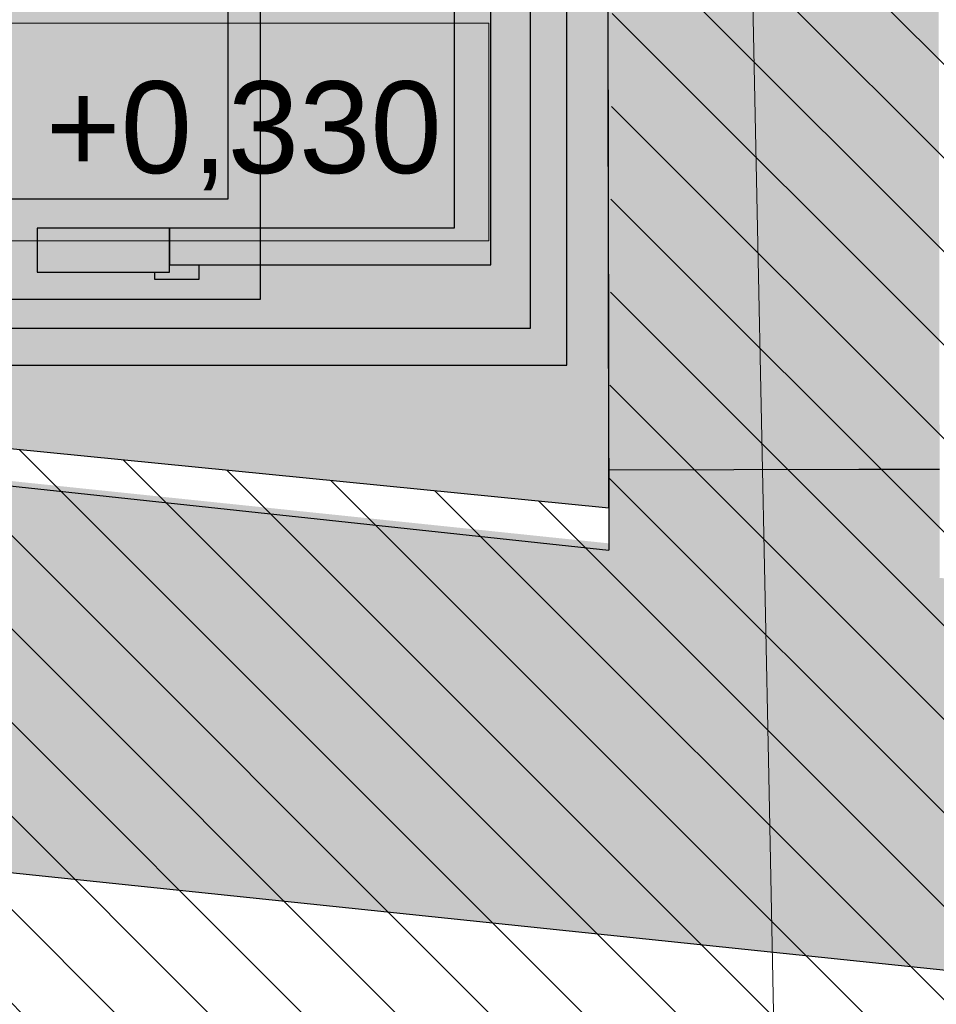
# Model space of a CAD drawing. Header units: millimetres. Extents: x -40276 to 214973, y -147941 to 35228.
# Tile 99 of 256: x -11772 to -10525, y 8409 to 9748. Entities that reach past the tile are written whole.
import ezdxf

# ---------------------------------------------------------------- set-up
doc = ezdxf.new("R2010")
doc.units = ezdxf.units.MM
doc.header["$MEASUREMENT"] = 0
for name, color, linetype in [('1._POHLED ZÁPADNÍ_2_0_plochy', 7, 'Continuous'), ('1._POHLED ZÁPADNÍ_2_2D prvky - obecné', 7, 'Continuous'), ('1._POHLED ZÁPADNÍ_2_Anotace - SP', 7, 'Continuous'), ('1._POHLED ZÁPADNÍ_2_BT_ortho', 7, 'Continuous'), ('1._POHLED ZÁPADNÍ_2_Konstrukce - nosné', 7, 'Continuous'), ('1._POHLED ZÁPADNÍ_2_Nové_0_plochy', 7, 'Continuous'), ('1._POHLED ZÁPADNÍ_2_Nové_Výplně – Řezové', 7, 'Continuous'), ('1._POHLED ZÁPADNÍ_2_Nové_VÝTAH VAR 1', 7, 'Continuous'), ('1._POHLED ZÁPADNÍ_2_Výplně – Řezové', 7, 'Continuous')]:
    doc.layers.add(name, color=color, linetype=linetype)
doc.styles.add('GENEROVANÝ_STYL_1', font='txt')

msp = doc.modelspace()

# ---------------------------------------------------------------- hatches: boundary and pattern name
at = {"layer": '1._POHLED ZÁPADNÍ_2_0_plochy', "linetype": 'Continuous', "lineweight": 20, "true_color": 0xffaaaa}
h = msp.add_hatch(dxfattribs=at)
h.set_pattern_fill('Izolační_tvárnice_0002', color=21, style=0, pattern_type=2)
h.set_pattern_definition([(315, (-10360.18, 9405.31), (63.6396, 63.6396), [])])
h.paths.add_polyline_path([(-10906.3, 18690.2), (-10970.7, 9084.1), (-20311.4, 10009.9), (-20479.4, 269.7), (-242.3, 419.8), (-238.4, 17796)])
at = {"layer": '1._POHLED ZÁPADNÍ_2_Nové_0_plochy', "linetype": 'Continuous', "lineweight": 0, "true_color": 0xfee9e9}
msp.add_hatch(color=7, dxfattribs=at).paths.add_polyline_path([(-12852.2, 9270.6), (-10975.3, 9084.6), (-10970.7, 9084.1), (-10970.8, 9136.1), (-10972.8, 10236.1), (-10975.3, 10236.1), (-10975.3, 11448.2), (-12818, 11448.1), (-12821.9, 11027), (-12837.1, 9407.9)])
at = {"layer": '1._POHLED ZÁPADNÍ_2_Nové_Výplně – Řezové', "linetype": 'Continuous', "lineweight": 0, "true_color": 0x3f2a2a}
for points in [[(-11131.4, 9414.7), (-11131.4, 11544.7), (-11181.4, 11494.7), (-11181.4, 9464.7)], [(-11131.4, 9414.7), (-11181.4, 9464.7), (-11568.7, 9464.7), (-11568.7, 9414.7)]]:
    msp.add_hatch(color=19, dxfattribs=at).paths.add_polyline_path(points)
at = {"layer": '1._POHLED ZÁPADNÍ_2_Nové_Výplně – Řezové', "linetype": 'Continuous', "lineweight": 0, "true_color": 0xf2b2b2}
msp.add_hatch(color=9, dxfattribs=at).paths.add_polyline_path([(-10972.8, 10236.1), (-10970.8, 9136.1), (-10520.8, 9137), (-10522.8, 10237)])
at = {"layer": '1._POHLED ZÁPADNÍ_2_Výplně – Řezové', "linetype": 'Continuous', "lineweight": 13}
for points in [[(-12775.5, 8691.2), (-10413.5, 8444.9), (-10358.6, 8972), (-12718.1, 9218.1)], [(-10520.8, 9137), (-10970.8, 9136.1), (-10970.5, 8988.3), (-10520.5, 8989.1)]]:
    msp.add_hatch(color=254, dxfattribs=at).paths.add_polyline_path(points)

# ---------------------------------------------------------------- linework, layer by layer
at = {"layer": '1._POHLED ZÁPADNÍ_2_2D prvky - obecné', "color": 7, "linetype": 'Continuous', "lineweight": 25}
msp.add_line((-10970.7, 9084.1), (-10970.6, 9026.5), dxfattribs=at)
at = {"layer": '1._POHLED ZÁPADNÍ_2_Anotace - SP', "color": 154, "linetype": 'Continuous', "lineweight": 13}
for p, q in [((-11134, 9743.7), (-12509.4, 9743.7)), ((-11134, 9447.3), (-11134, 9743.7)), ((-12509.4, 9447.3), (-11134, 9447.3))]:
    msp.add_line(p, q, dxfattribs=at)
at = {"layer": '1._POHLED ZÁPADNÍ_2_BT_ortho', "color": 142, "linetype": 'Continuous', "lineweight": 20, "true_color": 0x0080c0, "flags": 128}
for points in [[(-10838.1, 12821.5), (-10752.9, 8719.1)], [(-10752.9, 8719.1), (-10686.2, 5323.4)]]:
    msp.add_lwpolyline(points, dxfattribs=at)
at = {"layer": '1._POHLED ZÁPADNÍ_2_Konstrukce - nosné', "color": 7, "linetype": 'Continuous', "lineweight": 25}
for p, q in [((-10975.4, 11649.5), (-10970.6, 9026.5)), ((-17178.6, 9692.5), (-10970.6, 9026.5)), ((-10970.8, 9136.1), (-10630.8, 9136.8)), ((-10630.8, 9136.8), (-10520.8, 9137)), ((-12775.5, 8691.2), (-10413.5, 8444.9))]:
    msp.add_line(p, q, dxfattribs=at)
at = {"layer": '1._POHLED ZÁPADNÍ_2_Nové_0_plochy', "color": 1, "linetype": 'Continuous', "lineweight": 25, "flags": 128}
msp.add_lwpolyline([(-12852.2, 9270.6), (-10975.3, 9084.6), (-10970.7, 9084.1), (-10970.8, 9136.1), (-10972.8, 10236.1), (-10975.3, 10236.1), (-10975.3, 11448.2), (-12818, 11448.1), (-12821.9, 11027), (-12837.1, 9407.9)], close=True, dxfattribs=at)
at = {"layer": '1._POHLED ZÁPADNÍ_2_Nové_VÝTAH VAR 1', "color": 1, "linetype": 'Continuous', "lineweight": 25}
for p, q in [((-11131.4, 9414.7), (-11131.4, 11544.7)), ((-11181.4, 11494.7), (-11181.4, 9464.7)), ((-11028, 9278.1), (-11028, 11448.1)), ((-11078, 11408.1), (-11078, 9328.1)), ((-11181.4, 9464.7), (-11568.7, 9464.7)), ((-11568.7, 9464.7), (-11568.7, 9414.7)), ((-11568.7, 9414.7), (-11131.4, 9414.7)), ((-11524.7, 9328.1), (-12524.7, 9328.1)), ((-11078, 9328.1), (-11524.7, 9328.1)), ((-12524.7, 9278.1), (-11524.7, 9278.1)), ((-11524.7, 9278.1), (-11028, 9278.1))]:
    msp.add_line(p, q, dxfattribs=at)
at = {"layer": '1._POHLED ZÁPADNÍ_2_Nové_VÝTAH VAR 1', "color": 1, "linetype": 'Continuous', "lineweight": 25, "flags": 128}
for points in [[(-12648.7, 9504.7), (-11488.7, 9504.7), (-11488.7, 11454.7), (-12648.7, 11454.7)], [(-12604.7, 9368.1), (-11444.7, 9368.1), (-11444.7, 11038.1), (-12604.7, 11038.1)], [(-11568.7, 9464.7), (-11748.7, 9464.7), (-11748.7, 9404.7), (-11568.7, 9404.7)], [(-11568.7, 9404.7), (-11568.7, 9414.7), (-11528.7, 9414.7), (-11528.7, 9394.7), (-11588.7, 9394.7), (-11588.7, 9404.7)]]:
    msp.add_lwpolyline(points, close=True, dxfattribs=at)

# ---------------------------------------------------------------- texts
at = {"layer": '1._POHLED ZÁPADNÍ_2_Anotace - SP', "color": 154, "linetype": 'Continuous', "lineweight": 13, "insert": (-11821.7, 9590.5), "char_height": 125, "attachment_point": 5, "style": 'GENEROVANÝ_STYL_1'}
msp.add_mtext('\\A1;{\\pqc;\\fArial|b0|i0|c238|p38;PT=UT= +0,\\fArial|b0|i0|c238|p38;33\\fArial|b0|i0|c238|p38;0 }', dxfattribs=at)

doc.saveas('drawing.dxf')
